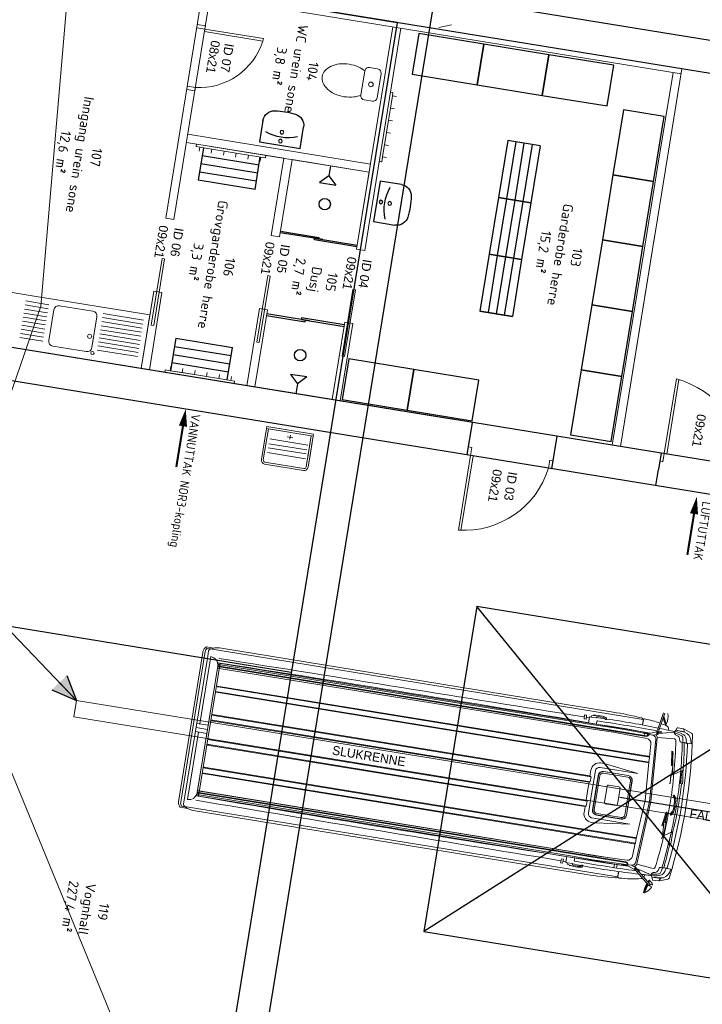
# Model space of a CAD drawing. Header units: metres. Extents: x 0 to 385757, y 0 to 6885278.
# Tile 67 of 108: x 308682 to 308690, y 6884459 to 6884471. Entities that reach past the tile are written whole.
import ezdxf

# ---------------------------------------------------------------- set-up
doc = ezdxf.new("R2010")
doc.units = ezdxf.units.M
doc.linetypes.add('DASHED', pattern=[19.05, 12.7, -6.35])
doc.linetypes.add('STVEGKANT', pattern=[2.5, 1.5, -1])
for name, color, linetype in [('01-Raude Kors', 21, 'Continuous'), ('1', 1, 'Continuous'), ('A315S', 150, 'Continuous'), ('Innredning', 174, 'Continuous'), ('Luftuttak arbeidsluft', 106, 'Continuous'), ('Port', 7, 'DASHED'), ('RP_SYMBOLER', 7, 'Continuous'), ('Tekst', 250, 'Continuous')]:
    doc.layers.add(name, color=color, linetype=linetype)
for name, color, linetype, lineweight in [('315-Utstyr for sanitærinstallasjoner', 150, 'Continuous', 9), ('Brannbil', 9, 'Continuous', 9), ('Doors', 5, 'Continuous', 20), ('HREINL', 8, 'Continuous', 15), ('inside wall', 1, 'Continuous', 20), ('K--DI---07007--AnnetVegarealAvgrensning-STVEGKANT', 252, 'STVEGKANT', 20), ('K--DI---Høydekurve-KURVE', 8, 'Continuous', 9), ('TREVERK', 2, 'Continuous', 20)]:
    doc.layers.add(name, color=color, linetype=linetype, lineweight=lineweight)
doc.styles.get("Standard").update_dxf_attribs({"font": 'isocpeur.ttf'})

# ---------------------------------------------------------------- blocks, each defined once
blk = doc.blocks.new('332')
for p, q in [((-150, 0), (150, 0)), ((-200, -150), (-200, -50)), ((200, -50), (200, -150)), ((150, -200), (-150, -200))]:
    blk.add_line(p, q)
blk.add_lwpolyline([(-149, -200, 0.068223), (-184, -281, 0.067459), (-200, -400, 0.067459), (-184, -519, 0.079812), (-141, -612, 0.107118), (-72, -679, 0.139889), (0, -700, 0.139889), (72, -679, 0.107118), (141, -612, 0.079812), (184, -519, 0.067459), (200, -400, 0.067459), (184, -281, 0.068223), (149, -200, 0.107118)], format="xyb")
blk.add_circle((0, -100), 28.8)
for centre, start, end in [((-150, -50), 90, 180), ((150, -50), 0, 90), ((-150, -150), 180, 270), ((150, -150), 270, 0)]:
    blk.add_arc(centre, 50, start, end)
blk = doc.blocks.new('servm')
at = {"layer": 'A315S', "ltscale": 2}
for p, q in [((-250, -263), (-250, 0)), ((-250, 0), (250, 0)), ((250, 0), (250, -263))]:
    blk.add_line(p, q, dxfattribs=at)
at = {"layer": 'A315S'}
for centre in [(0, -50), (0, -158)]:
    blk.add_circle(centre, 22.5, dxfattribs=at)
blk.add_arc((1, -657), 560, 69.542, 110.458, dxfattribs=at)
at = {"layer": 'A315S', "ltscale": 2}
for centre, radius, start, end in [((-110, -263), 140, 180, 262.6195), ((110, -263), 140, 277.5528, 0), ((-1, 576), 986, 262.6195, 277.5528)]:
    blk.add_arc(centre, radius, start, end, dxfattribs=at)
blk = doc.blocks.new('innerdør 80')
at = {"layer": 'Doors', "color": 5}
for p, q in [((0, 800), (0, 760)), ((100, 800), (0, 800)), ((0, 760), (100, 760)), ((100, 760), (100, 800)), ((0, 40), (100, 40)), ((0, 0), (0, 40)), ((100, 0), (0, 0)), ((100, 70), (100, 40)), ((819, 70), (100, 70)), ((100, 40), (100, 0)), ((100, 40), (820, 40)), ((820, 40), (819, 70))]:
    blk.add_line(p, q, dxfattribs=at)
blk.add_arc((11, -53), 818, 8.638, 83.755, dxfattribs=at)
blk = doc.blocks.new('KIT-H04')
for p, q in [((-288, 0), (288, 0)), ((-288, -24), (-288, 0)), ((288, 0), (288, -24)), ((-288, -24), (-288, -408)), ((288, -24), (-288, -24)), ((-264, -24), (-264, -408)), ((48, -84), (-24, -84)), ((12, -60), (12, -108)), ((264, -408), (264, -24)), ((264, -24), (264, -312)), ((288, -24), (288, -312)), ((288, -408), (288, -24)), ((-228, -144), (240, -144)), ((240, -204), (-228, -204)), ((-228, -252), (240, -252)), ((240, -312), (-228, -312)), ((-240, -432), (240, -432)), ((-240, -456), (240, -456))]:
    blk.add_line(p, q)
for centre, radius, start, end in [((-240, -408), 48, 180, 270), ((-240, -408), 24, 180, 270), ((240, -408), 24, 270, 0), ((240, -408), 48, 270, 0)]:
    blk.add_arc(centre, radius, start, end)
blk = doc.blocks.new('1Etasje')
at = {"layer": 'RP_SYMBOLER'}
h = blk.add_hatch(color=256, dxfattribs=at)
h.paths.add_polyline_path([(63649.2, 492215.7), (63467.8, 491976.7), (63368.3, 492052.2)])
h.paths.add_polyline_path([(63467.8, 491976.7), (63649.2, 492215.7), (63567.4, 491901.1)])
for p, q in [((54489.2, 480138.4), (54489.2, 501736)), ((54889.2, 501336), (54889.2, 480538.4)), ((59539.2, 501336), (59539.2, 487298.1)), ((59939.2, 501336), (59939.2, 487298.1)), ((59539.2, 498745.6), (59739.2, 498745.6)), ((59939.2, 498745.6), (59739.2, 498745.6)), ((59939.2, 497465.6), (59539.2, 497465.6)), ((59939.2, 496425.6), (59539.2, 496425.6)), ((59539.2, 496195.6), (59539.2, 487098.1)), ((59539.2, 496195.6), (59539.2, 494033.7)), ((57639.2, 494170.6), (57639.2, 494695.6)), ((57659.2, 494695.6), (57659.2, 494170.6)), ((58619.1, 494695.6), (58619.1, 494170.6)), ((58639.1, 494170.6), (58639.1, 494695.6)), ((57639.2, 494270.6), (57639.2, 493745.6)), ((58639.1, 494270.6), (58639.1, 493745.6)), ((57619.2, 493745.6), (57619.2, 494220.6)), ((57619.2, 494220.6), (57639.2, 494220.6)), ((57659.2, 494170.6), (57639.2, 494170.6)), ((58619.1, 494170.6), (58639.1, 494170.6)), ((58659.1, 494220.6), (58639.1, 494220.6)), ((58659.1, 493745.6), (58659.1, 494220.6))]:
    blk.add_line(p, q)
at = {"color": 32}
for p, q in [((56089.2, 496695.6), (56089.2, 496295.6)), ((56089.2, 496695.6), (56789.2, 496695.6)), ((56789.2, 496295.6), (56789.2, 496695.6)), ((56789.2, 496695.6), (56789.2, 496295.6)), ((56789.2, 496695.6), (57489.2, 496695.6)), ((57489.2, 496295.6), (57489.2, 496695.6)), ((57489.2, 496695.6), (57489.2, 496295.6)), ((57489.2, 496695.6), (58189.2, 496695.6)), ((58189.2, 496295.6), (58189.2, 496695.6)), ((58189.2, 496695.6), (58189.2, 496295.6)), ((56089.2, 496595.6), (56789.2, 496595.6)), ((56789.2, 496595.6), (57489.2, 496595.6)), ((57489.2, 496595.6), (58189.2, 496595.6)), ((56089.2, 496495.6), (56789.2, 496495.6)), ((56789.2, 496495.6), (57489.2, 496495.6)), ((57489.2, 496495.6), (58189.2, 496495.6)), ((56089.2, 496395.6), (56789.2, 496395.6)), ((56089.2, 496295.6), (56789.2, 496295.6)), ((56789.2, 496395.6), (57489.2, 496395.6)), ((56789.2, 496295.6), (57489.2, 496295.6)), ((57489.2, 496395.6), (58189.2, 496395.6)), ((57489.2, 496295.6), (58189.2, 496295.6)), ((57169.2, 493360.4), (56769.2, 493360.4)), ((56869.2, 493360.4), (56869.2, 492660.4)), ((56969.2, 493360.4), (56969.2, 492660.4)), ((57069.2, 493360.4), (57069.2, 492660.4)), ((57169.2, 493360.4), (57169.2, 492660.4)), ((59509.2, 493399.3), (59109.2, 493399.3)), ((59109.2, 492699.3), (59109.2, 493399.3)), ((59209.2, 492699.3), (59209.2, 493399.3)), ((59309.2, 492699.3), (59309.2, 493399.3)), ((59409.2, 492699.3), (59409.2, 493399.3)), ((56769.2, 492660.4), (57169.2, 492660.4)), ((59109.2, 492699.3), (59509.2, 492699.3))]:
    blk.add_line(p, q, dxfattribs=at)
at = {"layer": '315-Utstyr for sanitærinstallasjoner'}
blk.add_lwpolyline([(60150.3, 492958.3, 100, 0, 0), (59939.2, 492958.3, 0, 0, 0)], format="xyseb", dxfattribs=at)
at = {"layer": '315-Utstyr for sanitærinstallasjoner', "const_width": 25}
blk.add_lwpolyline([(60654.2, 492958.3), (60150.3, 492958.3)], dxfattribs=at)
at = {"layer": 'A315S'}
for p, q in [((56859.9, 494220.6), (56959.9, 494320.6)), ((56859.9, 494220.6), (56959.9, 494320.6)), ((56959.9, 494120.6), (56959.9, 494320.6)), ((56959.9, 494120.6), (56959.9, 494320.6)), ((59413.7, 494247.6), (59313.7, 494347.6)), ((59313.7, 494147.6), (59313.7, 494347.6)), ((56739.2, 494220.6), (56859.9, 494220.6)), ((56859.9, 494220.6), (56959.9, 494120.6)), ((59418.4, 494252.3), (59318.4, 494152.3)), ((59539.2, 494252.3), (59418.4, 494252.3))]:
    blk.add_line(p, q, dxfattribs=at)
for centre in [(57209.2, 494225.6), (57209.2, 494225.6), (59069.2, 494225.6)]:
    blk.add_circle(centre, 68.9, dxfattribs=at)
at = {"layer": 'Brannbil'}
for p, q in [((62840.3, 499659.2), (62804.6, 499562.6)), ((62922.5, 499665), (62966.3, 499676)), ((62966.3, 499580.3), (62966.3, 499676)), ((63427.9, 499647), (63318.7, 499630.3)), ((63462.8, 499649.2), (63427.9, 499647)), ((63464, 499629.2), (63462.8, 499649.2)), ((64555.8, 499665), (64512, 499676)), ((64512, 499580.3), (64512, 499676)), ((64638, 499659.2), (64673.7, 499562.6)), ((62800.7, 499482.8), (62803.2, 499554.3)), ((62836.8, 499569.3), (62807.4, 499559.8)), ((62833, 499462.4), (62836.9, 499572.3)), ((62833.9, 499463.3), (62842.7, 499570.9)), ((62842.8, 499572.1), (62836.9, 499572.3)), ((62957, 499535.8), (62927.3, 499525.2)), ((62966.3, 499549), (62966.3, 499588.9)), ((62971.3, 499624.8), (62971.3, 499589.4)), ((63319.1, 499622.9), (63304.2, 499621.9)), ((63304.2, 499621.9), (63375.6, 499511.5)), ((63318.7, 499630.3), (63319.6, 499615.4)), ((63319.6, 499615.4), (63429.4, 499622.1)), ((63429.1, 499627.1), (63464, 499629.2)), ((63429.4, 499622.1), (63429.1, 499627.1)), ((63433.9, 499620.6), (63459.9, 499621.8)), ((63433.9, 499620.6), (63434.2, 499614)), ((63439.6, 499627.7), (63439.9, 499620.8)), ((63453.5, 499628.6), (63453.8, 499621.5)), ((63459.9, 499621.8), (63460.2, 499614.8)), ((63616.7, 499571.3), (63624.7, 499561.3)), ((63624.7, 499561.3), (63658.7, 499577.3)), ((63632.5, 499575.1), (63624.7, 499561.3)), ((63626.2, 499582.9), (63632.5, 499575.1)), ((63658.7, 499577.3), (63658.7, 499580.6)), ((63819.6, 499577.3), (63819.6, 499580.6)), ((63853.6, 499561.3), (63819.6, 499577.3)), ((63852.1, 499582.9), (63845.8, 499575.1)), ((63845.8, 499575.1), (63853.6, 499561.3)), ((63861.6, 499571.3), (63853.6, 499561.3)), ((63854.6, 499518.1), (63855, 499525.1)), ((63855, 499525.1), (63964.8, 499518.6)), ((64119.6, 499528.4), (64041.3, 499525.1)), ((64075.2, 499617), (64060.2, 499617.9)), ((64060.2, 499617.9), (64119.6, 499528.4)), ((64075.7, 499624.5), (64074.8, 499609.5)), ((64074.8, 499609.5), (64184.6, 499603)), ((64186, 499628), (64075.7, 499624.5)), ((64184.6, 499603), (64184.9, 499608)), ((64184.9, 499608), (64219.8, 499605.9)), ((64221, 499625.9), (64186, 499628)), ((64188.8, 499601), (64188.3, 499594.4)), ((64188.8, 499601), (64214.8, 499599)), ((64195.3, 499607.4), (64194.8, 499600.5)), ((64209.3, 499606.6), (64208.8, 499599.5)), ((64214.8, 499599), (64214.3, 499592.1)), ((64219.8, 499605.9), (64221, 499625.9)), ((64507, 499624.8), (64507, 499589.4)), ((64512, 499549), (64512, 499580.3)), ((64521.3, 499535.8), (64551, 499525.2)), ((64635.5, 499572.1), (64641.4, 499572.3)), ((64644.4, 499463.3), (64635.6, 499570.9)), ((64645.3, 499462.4), (64641.4, 499572.3)), ((64641.5, 499569.3), (64670.9, 499559.8)), ((64677.6, 499482.8), (64675.1, 499554.3)), ((62833.1, 499465.4), (62804.5, 499477)), ((62835.9, 499462.3), (62833, 499462.4)), ((62851.3, 499455), (62833.9, 499463.3)), ((62861, 499455), (62851.3, 499455)), ((62858.9, 499451.4), (62862.5, 499451.4)), ((62861.8, 499455.1), (62861.8, 499451.4)), ((62862.5, 499451.4), (62909.4, 499261.5)), ((62881.8, 499453.1), (62868.5, 499458.4)), ((62886.8, 499469.1), (62881.8, 499453.1)), ((62890.8, 499469.1), (62886.8, 499469.1)), ((62898.1, 499494.1), (62890.8, 499469.1)), ((62941, 499463.5), (62959.2, 499256.7)), ((63263.9, 499493.3), (63094.7, 499468.3)), ((63094.7, 499468.3), (63095.5, 499456.3)), ((63095.5, 499456.3), (63264.7, 499481.3)), ((63113.3, 499476.5), (63223.1, 499483.2)), ((63113.7, 499469.5), (63113.3, 499476.5)), ((63223.1, 499483.2), (63223.5, 499476.2)), ((63264.7, 499481.3), (63263.9, 499493.3)), ((63375.6, 499511.5), (63298.2, 499498.8)), ((63484.5, 499499.1), (63374.8, 499492.4)), ((63374.8, 499492.4), (63375.2, 499485.4)), ((63835.6, 499519.2), (63834.9, 499507.3)), ((63834.9, 499507.3), (64004.2, 499483)), ((64004.9, 499495), (63835.6, 499519.2)), ((63964.8, 499518.6), (63964.4, 499511.6)), ((63985.9, 499496.1), (63986.3, 499503.1)), ((63986.3, 499503.1), (64116.5, 499509.6)), ((64004.2, 499483), (64004.9, 499495)), ((64116.5, 499509.6), (64116.1, 499502.6)), ((64537.3, 499463.5), (64519.1, 499256.7)), ((64615.8, 499451.4), (64568.9, 499261.5)), ((64580.2, 499494.1), (64587.5, 499469.1)), ((64587.5, 499469.1), (64591.5, 499469.1)), ((64591.5, 499469.1), (64596.5, 499453.1)), ((64596.5, 499453.1), (64609.8, 499458.4)), ((64597.6, 499291), (64732.6, 499451.9)), ((64611.4, 499279.5), (64746.4, 499440.3)), ((64619.4, 499451.4), (64615.8, 499451.4)), ((64616.5, 499455.1), (64616.5, 499451.4)), ((64617.3, 499455), (64627, 499455)), ((64627, 499455), (64644.4, 499463.3)), ((64642.4, 499462.3), (64645.3, 499462.4)), ((64645.2, 499465.4), (64673.8, 499477)), ((64685.4, 499443.2), (64687.9, 499446.7)), ((64685.6, 499436.2), (64685.4, 499443.2)), ((64718, 499434.5), (64685.4, 499443.2)), ((64685.6, 499436.2), (64713.2, 499428.8)), ((64720.8, 499437.8), (64687.9, 499446.7)), ((64695.2, 499450.7), (64693.7, 499445.1)), ((64735.6, 499480), (64728.3, 499448.7)), ((64732.4, 499423.7), (64845.9, 499393.2)), ((64849.6, 499399.2), (64737.1, 499429.3)), ((64849.2, 499403.5), (64740, 499432.7)), ((64761, 499477.4), (64750.5, 499442.8)), ((62858.3, 499264.5), (62651.5, 499301)), ((62782.7, 499338.6), (62688, 499294.5)), ((62786.1, 499334.7), (62696.6, 499293)), ((62786.9, 499329.6), (62705.2, 499291.5)), ((62777.2, 499336.1), (62777.2, 499336.3)), ((62786.1, 499334.7), (62782.7, 499338.6)), ((62786.9, 499329.6), (62786.1, 499334.7)), ((62839.6, 499374.1), (62849.5, 499374.1)), ((62890.5, 499294.2), (62898.5, 499260)), ((63739.2, 499303), (62962.5, 499257)), ((63739.2, 499303), (64515.8, 499257)), ((64597.6, 499291), (64576.8, 499269.3)), ((64587.8, 499294.2), (64583.6, 499276.5)), ((64611.4, 499279.5), (64597.6, 499291)), ((64638.7, 499374.1), (64628.8, 499374.1)), ((62855.1, 499246.8), (62648.4, 499283.2)), ((62858.3, 499264.5), (62855.1, 499246.8)), ((62855.1, 499246.8), (62884.3, 499239.6)), ((62858.3, 499264.5), (62888.2, 499261.3)), ((62888.2, 499261.3), (62884.3, 499239.6)), ((62893.2, 499238), (62884.3, 499239.6)), ((62897.8, 499259.5), (62888.2, 499261.3)), ((62924, 499152.7), (62891.8, 499241.9)), ((62939.4, 499198.4), (62920.1, 499252)), ((63208.3, 499199.2), (63047.3, 499191.9)), ((63201.2, 499184.3), (63201.2, 493876.2)), ((63208.7, 499199.8), (63202.2, 499188.2)), ((63209.2, 499200.4), (63209.2, 493892.2)), ((63267.2, 499201.9), (63211.2, 499201.9)), ((63739.2, 499234), (63269.2, 499201.9)), ((63269.2, 499201.9), (63269.2, 493892.2)), ((63269.8, 499199.8), (63276.2, 499188.2)), ((63277.2, 499184.3), (63277.2, 493876.2)), ((63739.2, 499234), (64209.1, 499201.9)), ((64201.1, 499184.3), (64201.1, 493876.2)), ((64209.1, 499201.9), (64209.1, 493892.2)), ((64269.1, 499200.4), (64269.1, 493892.2)), ((64270, 499199.2), (64431, 499191.9)), ((64277.1, 499184.3), (64277.1, 493876.2)), ((64538.9, 499198.4), (64558.2, 499252)), ((64554.3, 499152.7), (64586.5, 499241.9)), ((64570.5, 499261.8), (64576.8, 499269.3)), ((64593.6, 499255.2), (64576.8, 499269.3)), ((64587.3, 499247.7), (64593.6, 499255.2)), ((64611.4, 499279.5), (64593.6, 499255.2)), ((62769.3, 499051.5), (62769.3, 493721.8)), ((62774.8, 499056.2), (62836.3, 499056.2)), ((62780.9, 499054.2), (62836.3, 499054.2)), ((62917.9, 499069.5), (62913.4, 498869.3)), ((62921.3, 499160), (62917.9, 499069.6)), ((62921.6, 499135), (62957.2, 499135)), ((62921.6, 499095), (62957.2, 499095)), ((62928.8, 499082.8), (62925.1, 499147.1)), ((62931.8, 499080), (62934.3, 499080)), ((62958.5, 499124.7), (62958.5, 493866.1)), ((62966.1, 499120.5), (62966.1, 493866.1)), ((62986.7, 499067.5), (62982.2, 498868.3)), ((62989.2, 499133.4), (62986.7, 499067.5)), ((63428.2, 499094.1), (63373.4, 498669)), ((63428.2, 499094.1), (63428.2, 498629.1)), ((64050.1, 499094.1), (64050.1, 498629.1)), ((64050.1, 499094.1), (64104.9, 498669)), ((64489.1, 499133.4), (64491.6, 499067.5)), ((64491.6, 499067.5), (64496.1, 498868.3)), ((64512.2, 499120.5), (64512.2, 493866.1)), ((64519.8, 499124.7), (64519.8, 493866.1)), ((64546.5, 499080), (64544, 499080)), ((64549.5, 499082.8), (64553.2, 499147.1)), ((64557, 499160), (64560.4, 499069.6)), ((64560.4, 499069.5), (64564.9, 498869.3)), ((64703.5, 499056.2), (64642, 499056.2)), ((64697.4, 499054.2), (64642, 499054.2)), ((64709, 499051.5), (64709, 493721.8)), ((63469.3, 498679.5), (63469.3, 498980.7)), ((63472.5, 498679.5), (63472.5, 498980.7)), ((63490.6, 498678.9), (63490.6, 498981.3)), ((63528.5, 499040), (63949.8, 499040)), ((63528.5, 499036.7), (63949.8, 499036.7)), ((63528.5, 499018.6), (63949.8, 499018.6)), ((63987.7, 498678.9), (63987.7, 498981.3)), ((64005.8, 498679.5), (64005.8, 498980.7)), ((64009, 498679.5), (64009, 498980.7)), ((64603, 499023.2), (64563.9, 499023.2)), ((64603.4, 498991.2), (64565.1, 498991.2)), ((62913.4, 498869.3), (62912.4, 498719.1)), ((62982.2, 498868.3), (62981.2, 498719.3)), ((63624.1, 498765.1), (63624.1, 498895.1)), ((63639.1, 498910.1), (63839.2, 498910.1)), ((63854.2, 498765.1), (63854.2, 498895.1)), ((64495, 498895.6), (64495, 493843.8)), ((64496.1, 498868.3), (64497.1, 498719.3)), ((64564.9, 498869.3), (64565.9, 498719.1)), ((62912.4, 498719), (62915.9, 498468.9)), ((62981.2, 498719.3), (62984.7, 498469.8)), ((63639.1, 498750.1), (63839.2, 498750.1)), ((64497.1, 498719.3), (64493.6, 498469.8)), ((64565.9, 498719), (64562.4, 498468.9)), ((62739.4, 498676.2), (62739.4, 493829.4)), ((62819.6, 498607.2), (62841.6, 498611.2)), ((62841.6, 498597.2), (62828.7, 498595.3)), ((62841.6, 498597.2), (62841.6, 498611.2)), ((63373.4, 498669.1), (63373.4, 498629.1)), ((63478.2, 498579.1), (63739.2, 498579.1)), ((63528.5, 498641.6), (63949.8, 498641.6)), ((63528.5, 498623.5), (63949.8, 498623.5)), ((63528.5, 498620.2), (63949.8, 498620.2)), ((64000.1, 498579.1), (63739.2, 498579.1)), ((64104.9, 498669.1), (64104.9, 498629.1)), ((64658.7, 498607.2), (64636.7, 498611.2)), ((64636.7, 498597.2), (64636.7, 498611.2)), ((64636.7, 498597.2), (64649.6, 498595.3)), ((64738.9, 498676.2), (64738.9, 493829.4)), ((62826.6, 498424.2), (62809.6, 498504.2)), ((62811.6, 498472.2), (62816.4, 498472.2)), ((62811.6, 498472.2), (62811.6, 498452.2)), ((62811.6, 498452.2), (62820.6, 498452.2)), ((62841.6, 498422.2), (62841.6, 498484.2)), ((62881.2, 498501.2), (62911.3, 498501.2)), ((62915.9, 498469.1), (62921.4, 493876.2)), ((62930.9, 498469.1), (62939.4, 493876.2)), ((62984.7, 498469.8), (62986.8, 493866.1)), ((63478.2, 498524.4), (63551.4, 498524.4)), ((63478.2, 498524.4), (63551.4, 498524.4)), ((63551.2, 498522.3), (63551.2, 493876.2)), ((63558.6, 498537.8), (63552.2, 498526.2)), ((63559.2, 498538.4), (63559.2, 493892.2)), ((63618, 498538.8), (63560.4, 498538.8)), ((63619.2, 498538.4), (63619.2, 493892.2)), ((63619.7, 498537.8), (63626.2, 498526.2)), ((63626.9, 498524.4), (63739.2, 498524.4)), ((63627.2, 498522.3), (63627.2, 493876.2)), ((63851.4, 498524.4), (63739.2, 498524.4)), ((63851.1, 498522.3), (63851.1, 493876.2)), ((63858.6, 498537.8), (63852.1, 498526.2)), ((63859.1, 498538.4), (63859.1, 493892.2)), ((63860.3, 498538.8), (63918, 498538.8)), ((63919.1, 498538.4), (63919.1, 493892.2)), ((63919.7, 498537.8), (63926.1, 498526.2)), ((64000.1, 498524.4), (63926.9, 498524.4)), ((64000.1, 498524.4), (63926.9, 498524.4)), ((63927.1, 498522.3), (63927.1, 493876.2)), ((64493.6, 498469.8), (64491.5, 493866.1)), ((64547.4, 498469.1), (64538.9, 493876.2)), ((64562.4, 498469.1), (64556.9, 493876.2)), ((64597.1, 498501.2), (64567, 498501.2)), ((64636.7, 498422.2), (64636.7, 498484.2)), ((64651.7, 498424.2), (64668.7, 498504.2)), ((64666.7, 498452.2), (64657.7, 498452.2)), ((64666.7, 498472.2), (64661.9, 498472.2)), ((64666.7, 498472.2), (64666.7, 498452.2)), ((62841.6, 498422.2), (62826.6, 498424.2)), ((62877.3, 498367.2), (62827.4, 498364.1)), ((62827.4, 498364.1), (62828.9, 498339.2)), ((62828.9, 498339.2), (62878.8, 498342.3)), ((62846.9, 498404.2), (62914.6, 498404.2)), ((62850.2, 498404.2), (62852.3, 498369.2)), ((62878.8, 498342.3), (62877.3, 498367.2)), ((64631.4, 498404.2), (64563.7, 498404.2)), ((64599.5, 498342.3), (64601, 498367.2)), ((64649.4, 498339.2), (64599.5, 498342.3)), ((64601, 498367.2), (64650.9, 498364.1)), ((64628.1, 498404.2), (64626, 498369.2)), ((64636.7, 498422.2), (64651.7, 498424.2)), ((64650.9, 498364.1), (64649.4, 498339.2)), ((62920.3, 493891.4), (62921.2, 493883)), ((62920.9, 493865.2), (62921.7, 493843.8)), ((62921.4, 493876.2), (62921.7, 493866.1)), ((62921.7, 493866.1), (64556.6, 493866.1)), ((62934.2, 493863.2), (62934.2, 493847.2)), ((62937.1, 493844.3), (64541.2, 493844.3)), ((62939.4, 493876.2), (62940.1, 493866.1)), ((62955.6, 493863.2), (62955.6, 493847.2)), ((62959.3, 493843.8), (64519, 493843.8)), ((62963.2, 493863.2), (62963.2, 493847.2)), ((62983.9, 493863.2), (62983.9, 493847.2)), ((63689.2, 493843.8), (63689.2, 493705.3)), ((63739.2, 493843.8), (63739.2, 493705.3)), ((63789.2, 493843.8), (63789.2, 493705.3)), ((64494.4, 493863.2), (64494.4, 493847.2)), ((64515.1, 493863.2), (64515.1, 493847.2)), ((64522.7, 493863.2), (64522.7, 493847.2)), ((64538.9, 493876.2), (64538.2, 493866.1)), ((64544.1, 493863.2), (64544.1, 493847.2)), ((64556.9, 493876.2), (64556.6, 493866.1)), ((64557.4, 493865.2), (64556.6, 493843.8)), ((64558, 493891.4), (64557.1, 493883)), ((62751.8, 493671.1), (62751.8, 493761.4)), ((62766.8, 493683.2), (62766.8, 493726.4)), ((62794.3, 493705.3), (62859.3, 493705.3)), ((62814.8, 493665.8), (62859.3, 493665.8)), ((62859.3, 493743.8), (63689.2, 493743.8)), ((64684, 493705.3), (62859.3, 493705.3)), ((64663.5, 493665.8), (62859.3, 493665.8)), ((64619, 493743.8), (63789.2, 493743.8)), ((64711.5, 493683.2), (64711.5, 493726.4)), ((64726.5, 493671.1), (64726.5, 493761.4)), ((62814.8, 493638.3), (62828, 493638.3)), ((64663.5, 493638.3), (62828, 493638.3))]:
    blk.add_line(p, q, dxfattribs=at)
at = {"layer": 'Brannbil', "color": 0}
for p, q in [((63485, 499492.1), (63484.5, 499499.1)), ((64208.5, 499199.8), (64202.1, 499188.2)), ((64211.1, 499201.9), (64267.1, 499201.9)), ((64269.6, 499199.8), (64276.1, 499188.2))]:
    blk.add_line(p, q, dxfattribs=at)
at = {"layer": 'Brannbil'}
for points in [[(62851.3, 499455, -0.0496019), (62867.7, 499552.1)], [(62871, 499464.1, -0.0515623), (62885.5, 499538.9)], [(64607.3, 499464.1, 0.0515623), (64592.8, 499538.9)], [(64627, 499455, 0.0496019), (64610.6, 499552.1)], [(63739.2, 499288), (62986.2, 499243, 0.39005), (62937.6, 499194.1), (62932.9, 499069.1), (62928.4, 498869.1), (62927.4, 498719.1), (62930.9, 498469.1)], [(63739.2, 499288), (64492.1, 499243, -0.39005), (64540.7, 499194.1), (64545.4, 499069.1), (64549.9, 498869.1), (64550.9, 498719.1), (64547.4, 498469.1)]]:
    blk.add_lwpolyline(points, format="xyb", dxfattribs=at)
for points in [[(62912.1, 499563), (62929.3, 499566.5), (62957.6, 499570.4)], [(62916.1, 499604.3), (62929.3, 499609), (62966.3, 499618.8)], [(64562.2, 499604.3), (64549, 499609), (64512, 499618.8)], [(64566.3, 499563), (64549, 499566.5), (64520.7, 499570.4)]]:
    blk.add_lwpolyline(points, dxfattribs=at)
for points in [[(62914.4, 499251.9), (62905.9, 499256.8), (62897.4, 499251.9), (62897.4, 499242), (62905.9, 499237.1), (62914.4, 499242)], [(64563.9, 499251.9), (64572.4, 499256.8), (64580.9, 499251.9), (64580.9, 499242), (64572.4, 499237.1), (64563.9, 499242)]]:
    blk.add_lwpolyline(points, close=True, dxfattribs=at)
for centre in [(62905.9, 499246.9), (64572.4, 499246.9)]:
    blk.add_circle(centre, 6, dxfattribs=at)
for centre, radius, start, end in [((62859.1, 499652.3), 20, 96.51546, 159.69553), ((62948.4, 499562.2), 106, 104.11433, 175.29897), ((63739.2, 493610.6), 6125.4, 81.71784, 98.28216), ((63739.2, 493844), 5835.9, 82.48362, 97.51638), ((64529.9, 499562.2), 106, 4.70103, 75.88567), ((64619.2, 499652.3), 20, 20.30447, 83.48454), ((62809.2, 499554.1), 6, 107.98311, 178), ((62809.2, 499560.9), 4.9, 159.69553, 211.61749), ((62942, 499531.8), 77, 109.65382, 164.70913), ((62919, 499528.7), 35, 101.45875, 163.08675), ((62943.2, 499480.9), 47, 109.68333, 163.7398), ((62952.3, 499549), 14, 289.68333, 0), ((62956.3, 499580.3), 10, 277.69605, 0), ((63750.9, 493705.1), 5834, 90.11515, 97.80281), ((63593.4, 495925.4), 3716.8, 93.92395, 99.71381), ((63750.8, 493811.5), 5807.6, 90.11539, 97.76413), ((62976.3, 499624.8), 5, 95.722, 180), ((63754.2, 489691.9), 9950.2, 90.08669, 91.67431), ((63694.6, 499517), 95, 135.96814, 145.13944), ((63662.3, 499548.2), 50, 95.98866, 135.96814), ((63660.8, 499540.1), 45, 96.05862, 128.97986), ((63739.2, 498802.3), 787, 90, 96.05862), ((63739.2, 498815.3), 787, 90, 95.98866), ((63663.7, 499580.6), 5, 95.53979, 180), ((63730.3, 496242.4), 3399.7, 84.16477, 89.85037), ((63727.5, 493811.5), 5807.6, 82.23587, 89.88461), ((63739.2, 498815.3), 787, 84.01134, 90), ((63739.2, 498802.3), 787, 83.94138, 90), ((63727.4, 493705.1), 5834, 82.19719, 89.88485), ((63814.6, 499580.6), 5, 0, 84.46021), ((63816, 499548.2), 50, 44.03186, 84.01134), ((63817.5, 499540.1), 45, 51.02014, 83.94138), ((63783.7, 499517), 95, 34.86056, 44.03186), ((63998.9, 498809.5), 716.9, 76.55627, 96.65559), ((63484.1, 489691.9), 9950.2, 84.07023, 85.75674), ((64502, 499624.8), 5, 0, 84.278), ((64522, 499580.3), 10, 180, 262.30395), ((64526, 499549), 14, 180, 250.31667), ((64535.1, 499480.9), 47, 16.2602, 70.31667), ((64536.3, 499531.8), 77, 15.29087, 70.34618), ((64559.3, 499528.7), 35, 16.91325, 78.54125), ((64669.1, 499554.1), 6, 2, 72.01689), ((64669.1, 499560.9), 4.9, 328.38251, 20.30447), ((62806.7, 499482.5), 6, 178, 248.01689), ((72525.3, 498815.5), 9691.9, 176.26533, 176.69543), ((62858.9, 499446.4), 5, 90, 175.71388), ((62861, 499465), 10, 270, 354.89349), ((62960.9, 499465.2), 20, 95.97281, 185.02907), ((63341.9, 498783.2), 716.9, 83.4398, 103.53912), ((64517.4, 499465.2), 20, 354.97093, 84.02719), ((64617.3, 499465), 10, 185.10651, 270), ((64619.4, 499446.4), 5, 4.28612, 90), ((54953, 498815.5), 9691.9, 3.30457, 3.73467), ((64671.6, 499482.5), 6, 291.98311, 2), ((64875.9, 499825.7), 433.2, 244.15818, 247.53615), ((64751.6, 499430.3), 60, 112.30894, 160.09226), ((64739.5, 499446.1), 11.5, 166.89712, 178.49995), ((64875.9, 499825.7), 433.2, 250.05065, 265.84182), ((64739.5, 499446.1), 11.5, 343.10288, 166.89712), ((64730.7, 499481.2), 5, 346.89712, 112.30894), ((64739.5, 499446.1), 9, 320, 140), ((64739.5, 499446.1), 11.5, 281.50005, 343.10288), ((64765.8, 499476), 5, 57.59614, 163.10288), ((64607.7, 499226.9), 300, 38.24032, 57.59614), ((62716.1, 499147.5), 200, 73.15195, 109.30469), ((62362.9, 499986.8), 781.9, 296.89465, 302.71685), ((62772.6, 499334.2), 5, 25, 73.15195), ((64162.4, 499015.5), 1403.7, 166.62091, 169.23528), ((62839.6, 499330.1), 44, 90, 166.62091), ((72525.3, 498815.5), 9691.9, 176.69543, 177.32948), ((81135.2, 498795.7), 18261.3, 178.43872, 178.53632), ((62885.7, 499293.1), 5, 13.11644, 178.43872), ((64592.6, 499293.1), 5, 1.56128, 166.88356), ((46343.1, 498795.7), 18261.3, 1.55464, 1.56128), ((54953, 498815.5), 9691.9, 3.04982, 3.30457), ((54953, 498815.5), 9691.9, 358.78582, 2.89373), ((64638.7, 499330.1), 44, 58.30164, 90), ((64638.7, 499330.1), 44, 13.37909, 34.65049), ((63315.9, 499015.5), 1403.7, 2.29688, 13.37909), ((64162.4, 499015.5), 1403.7, 169.96994, 177.70312), ((72525.3, 498815.5), 9691.9, 177.43677, 181.21418), ((81135.2, 498795.7), 18261.3, 178.60326, 180.90849), ((62905.9, 499246.9), 15, 19.81123, 199.81123), ((62964.4, 499216.1), 40.9, 92.59005, 156.02046), ((63050.1, 499131), 60.9, 92.59005, 177.82314), ((63209.2, 499184.3), 8, 151.03107, 180), ((63210.4, 499198.8), 2, 126.11518, 151.03107), ((63268.1, 499198.8), 2, 28.96893, 53.88482), ((63269.2, 499184.3), 8, 0, 28.96893), ((64428.2, 499131), 60.9, 2.17686, 87.40995), ((64513.9, 499216.1), 40.9, 23.97954, 87.40995), ((64572.4, 499246.9), 15, 340.18877, 160.18877), ((46343.1, 498795.7), 18261.3, 359.09151, 1.46253), ((62780.9, 499027.2), 27, 90, 174.93811), ((62774.8, 499071.2), 15, 177.70312, 270), ((345659.9, 496489.6), 282751.5, 179.458675, 180.526496), ((62905.1, 499145.9), 20, 3.27049, 19.81123), ((62931.8, 499083), 3, 183.27049, 270), ((62792.6, 498947.9), 252.9, 52.45829, 55.17838), ((62811.6, 498943.4), 246.4, 54.90133, 59.40239), ((62928.5, 499124.7), 30, 0, 52.45829), ((62936.1, 499120.5), 30, 0, 54.90133), ((64542.2, 499120.5), 30, 125.09867, 180), ((64549.8, 499124.7), 30, 127.54171, 180), ((64666.7, 498943.4), 246.4, 120.59761, 125.09867), ((64685.7, 498947.9), 252.9, 124.82162, 127.54171), ((64546.5, 499083), 3, 270, 356.72951), ((64573.2, 499145.9), 20, 160.18877, 176.72951), ((-218181.6, 496489.6), 282751.5, 359.473504, 0.541325), ((64697.4, 499027.2), 27, 5.06189, 90), ((64703.5, 499071.2), 15, 270, 2.29688), ((66506, 498697.2), 3766.6, 174.93811, 180.31956), ((63528.5, 498980.7), 59.2, 90, 180), ((63528.5, 498980.7), 56, 90, 180), ((63528.5, 498980.7), 37.9, 90, 180), ((63949.8, 498980.7), 59.2, 0, 90), ((63949.8, 498980.7), 56, 0, 90), ((63949.8, 498980.7), 37.9, 0, 90), ((60972.3, 498697.2), 3766.6, 359.68044, 5.06189), ((63639.1, 498895.1), 15, 90, 180), ((63839.2, 498895.1), 15, 0, 90), ((63639.1, 498765.1), 15, 180, 270), ((63839.2, 498765.1), 15, 270, 0), ((63120.3, 498526), 311.4, 164.89242, 184.01695), ((63133, 498525.7), 312.1, 167.11529, 183.97225), ((72525.3, 498815.5), 9691.9, 181.29538, 181.95769), ((63478.2, 498629.1), 104.8, 180, 270), ((63478.2, 498629.1), 50, 180, 270), ((63528.5, 498679.5), 59.2, 180, 270), ((63528.5, 498679.5), 56, 180, 270), ((63528.5, 498679.5), 37.9, 180, 270), ((63949.8, 498679.5), 37.9, 270, 0), ((63949.8, 498679.5), 56, 270, 0), ((63949.8, 498679.5), 59.2, 270, 0), ((64000.1, 498629.1), 104.8, 270, 0), ((64000.1, 498629.1), 50, 270, 0), ((54953, 498815.5), 9691.9, 358.04231, 358.70462), ((64345.3, 498525.7), 312.1, 356.02775, 12.88471), ((64358.1, 498526), 311.4, 355.98305, 15.10758), ((62841.6, 498504.2), 20, 180.3203, 270), ((62881.2, 498506.2), 5, 180.90849, 270), ((63559.2, 498522.3), 8, 151.03107, 180), ((63560.4, 498536.8), 2, 90, 151.03107), ((63618, 498536.8), 2, 28.96893, 90), ((63619.2, 498522.3), 8, 0, 28.96893), ((63859.1, 498522.3), 8, 151.03107, 180), ((63860.3, 498536.8), 2, 90, 151.03107), ((63918, 498536.8), 2, 28.96893, 90), ((63919.1, 498522.3), 8, 0, 28.96893), ((64597.1, 498506.2), 5, 270, 359.09151), ((64636.7, 498504.2), 20, 270, 359.6797), ((72525.3, 498815.5), 9691.9, 182.32522, 182.4031), ((62846.9, 498409.2), 5, 181.85067, 270), ((63508.5, 498396.8), 656.8, 182.40206, 182.71223), ((1274006.5, 499259.1), 1211152.8, 180.043442, 180.2561773), ((-1146528.2, 499259.1), 1211152.8, 359.7438227, 359.956558), ((63969.8, 498396.8), 656.8, 357.28777, 357.59794), ((63969.8, 498396.8), 656.8, 357.28777, 357.59794), ((64631.4, 498409.2), 5, 270, 358.14933), ((54953, 498815.5), 9691.9, 357.5969, 357.67478), ((62978.5, 493837.8), 239.3, 182.01281, 209.803), ((62959.3, 493743.8), 100, 90, 180), ((62922.5, 493864.5), 1.8, 115.73202, 156.36964), ((62937.1, 493863.2), 2.9, 90, 180), ((62937.1, 493847.2), 2.9, 180, 270), ((62958.5, 493863.2), 2.9, 90, 180), ((62958.5, 493847.2), 2.9, 180, 270), ((63020.5, 493855.4), 60, 190.60497, 191.08187), ((62966.1, 493863.2), 2.9, 90, 180), ((62966.1, 493847.2), 2.9, 180, 270), ((63018.8, 493844), 50, 179.63162, 180.19369), ((62986.8, 493863.2), 2.9, 90, 180), ((62986.8, 493847.2), 2.9, 180, 270), ((63189.2, 493892.2), 20, 306.8699, 0), ((63289.2, 493892.2), 20, 180, 233.1301), ((63539.2, 493892.2), 20, 306.8699, 0), ((63639.2, 493892.2), 20, 180, 233.1301), ((63839.1, 493892.2), 20, 306.8699, 0), ((63939.1, 493892.2), 20, 180, 233.1301), ((64189.1, 493892.2), 20, 306.8699, 0), ((64289.1, 493892.2), 20, 180, 233.1301), ((64491.5, 493863.2), 2.9, 0, 90), ((64491.5, 493847.2), 2.9, 270, 0), ((64512.2, 493863.2), 2.9, 0, 90), ((64512.2, 493847.2), 2.9, 270, 0), ((64519, 493743.8), 100, 0, 90), ((64519.8, 493863.2), 2.9, 0, 90), ((64519.8, 493847.2), 2.9, 270, 0), ((64541.2, 493863.2), 2.9, 0, 90), ((64541.2, 493847.2), 2.9, 270, 0), ((64555.8, 493864.5), 1.8, 23.63036, 64.26798), ((64499.8, 493837.8), 239.3, 330.197, 357.98719), ((62814.5, 493714.7), 76.3, 214.82599, 270.24698), ((62814.5, 493739.6), 73.8, 229.79284, 270.24698), ((62794.3, 493732.3), 27, 209.803, 270), ((64663.9, 493739.6), 73.8, 269.75302, 310.20716), ((64663.9, 493714.7), 76.3, 269.75302, 325.17401), ((64684, 493732.3), 27, 270, 330.197)]:
    blk.add_arc(centre, radius, start, end, dxfattribs=at)
at = {"layer": 'Brannbil', "color": 0}
for centre, radius, start, end in [((64209.1, 499184.3), 8, 151.03107, 180), ((64210.3, 499198.8), 2, 126.11518, 151.03107), ((64267.9, 499198.8), 2, 28.96893, 53.88482), ((64269.1, 499184.3), 8, 0, 28.96893)]:
    blk.add_arc(centre, radius, start, end, dxfattribs=at)
at = {"layer": 'Doors', "color": 5}
for p, q in [((58619.7, 498815.6), (59539.2, 498815.6)), ((59539.2, 498815.6), (59539.2, 498785.6)), ((59539.2, 498815.6), (59539.2, 498785.6)), ((59539.2, 498785.6), (58619.2, 498785.6)), ((59639.2, 498785.6), (59539.2, 498785.6)), ((59539.2, 498785.6), (59539.2, 498745.6)), ((59639.2, 498785.6), (59539.2, 498785.6)), ((59539.2, 498785.6), (59539.2, 498745.6)), ((59539.2, 498785.6), (59539.2, 498745.6)), ((59639.2, 498785.6), (59539.2, 498785.6)), ((59539.2, 498785.6), (59539.2, 498745.6)), ((59639.2, 498785.6), (59539.2, 498785.6)), ((59539.2, 498745.6), (59639.2, 498745.6)), ((59639.2, 498745.6), (59539.2, 498745.6)), ((59639.2, 498745.6), (59539.2, 498745.6)), ((59639.2, 498745.6), (59639.2, 498785.6)), ((59639.2, 498745.6), (59639.2, 498785.6)), ((59639.2, 498745.6), (59639.2, 498785.6)), ((59639.2, 498745.6), (59639.2, 498785.6)), ((59839.2, 497465.6), (59839.2, 497425.6)), ((59839.2, 497465.6), (59839.2, 497425.6)), ((59839.2, 497465.6), (59939.2, 497465.6)), ((59839.2, 497465.6), (59839.2, 497425.6)), ((59839.2, 497465.6), (59939.2, 497465.6)), ((59839.2, 497425.6), (59939.2, 497425.6)), ((59839.2, 497425.6), (59939.2, 497425.6)), ((59839.2, 497425.6), (59939.2, 497425.6)), ((59939.2, 497425.6), (59939.2, 497465.6)), ((59939.2, 497425.6), (59939.2, 497465.6)), ((59939.2, 497425.6), (59939.2, 497465.6)), ((59839.2, 496425.6), (59839.2, 496465.6)), ((59839.2, 496465.6), (59939.2, 496465.6)), ((59839.2, 496465.6), (59939.2, 496465.6)), ((59839.2, 496425.6), (59839.2, 496465.6)), ((59839.2, 496465.6), (59939.2, 496465.6)), ((59839.2, 496425.6), (59839.2, 496465.6)), ((59939.2, 496495.6), (59939.2, 496465.6)), ((60858.6, 496495.6), (59939.2, 496495.6)), ((59939.2, 496465.6), (59939.2, 496425.6)), ((59939.2, 496465.6), (60859.2, 496465.6)), ((58998.1, 494760.6), (58178.1, 494760.6)), ((58178.1, 494760.6), (58178.1, 494730.6)), ((58998.1, 494760.6), (58998.1, 494730.6)), ((58998.1, 494730.6), (58178.1, 494730.6)), ((58998.1, 493710.6), (58178.1, 493710.6)), ((58178.1, 493710.6), (58178.1, 493680.6)), ((58998.1, 493680.6), (58178.1, 493680.6)), ((58998.1, 493710.6), (58998.1, 493680.6)), ((58998.1, 492410.6), (58178.1, 492410.6)), ((58178.1, 492410.6), (58178.1, 492380.6)), ((58998.1, 492380.6), (58178.1, 492380.6)), ((58998.1, 492410.6), (58998.1, 492380.6))]:
    blk.add_line(p, q, dxfattribs=at)
for centre, start, end in [((59688.3, 498681.8), 97.98257, 174.45519), ((59790, 496361.8), 5.54481, 82.01743)]:
    blk.add_arc(centre, 1074.2, start, end, dxfattribs=at)
at = {"layer": 'HREINL'}
for p, q in [((58879.4, 492345.6), (58879.4, 490920.6)), ((58879.4, 492345.6), (59539.2, 492345.6)), ((58954, 492276.9), (58954, 491781.6)), ((59004, 492276.9), (59004, 491781.6)), ((59054, 492276.9), (59054, 491781.6)), ((59104, 492276.9), (59104, 491781.6)), ((59154, 492276.9), (59154, 491781.6)), ((59204, 492276.9), (59204, 491781.6)), ((59254, 492276.9), (59254, 491781.6)), ((59304, 492276.9), (59304, 491781.6)), ((59354, 492276.9), (59354, 491781.6)), ((59404, 492276.9), (59404, 491781.6)), ((58947, 491653.6), (58947, 491241.5)), ((59007, 491713.6), (59384, 491713.6)), ((59444, 491241.5), (59444, 491653.6)), ((59007, 491181.5), (59384, 491181.5)), ((58954, 490827.8), (58954, 491113.5)), ((59004, 490827.8), (59004, 491113.5)), ((59054, 490827.8), (59054, 491113.5)), ((59104, 490827.8), (59104, 491113.5)), ((59154, 490827.8), (59154, 491113.5)), ((59204, 490827.8), (59204, 491113.5)), ((59254, 490827.8), (59254, 491113.5)), ((59304, 490827.8), (59304, 491113.5)), ((59354, 490827.8), (59354, 491113.5)), ((59404, 490827.8), (59404, 491113.5)), ((58879.4, 489605.6), (58879.4, 490970.6))]:
    blk.add_line(p, q, dxfattribs=at)
for points in [[(55735.4, 494795.6), (55735.4, 494825.6), (55779.2, 494825.6), (55779.2, 494875.6), (55779.2, 494825.6), (55929.2, 494825.6), (55929.2, 494875.6), (55929.2, 494825.6), (56079.2, 494825.6), (56079.2, 494875.6), (56079.2, 494825.6), (56229.2, 494825.6), (56229.2, 494875.6), (56229.2, 494825.6), (56379.2, 494825.6), (56379.2, 494875.6), (56379.2, 494825.6), (56529.2, 494825.6), (56529.2, 494875.6), (56529.2, 494825.6), (56229.2, 494825.6), (56229.2, 494875.6), (56229.2, 494825.6), (56529.2, 494825.6), (56529.2, 494875.6), (56529.2, 494825.6), (56588.6, 494825.6), (56588.6, 494795.6)], [(56739.2, 492570.9), (56769.2, 492570.9), (56769.2, 492614.7), (56819.2, 492614.7), (56769.2, 492614.7), (56769.2, 492764.7), (56819.2, 492764.7), (56769.2, 492764.7), (56769.2, 492914.7), (56819.2, 492914.7), (56769.2, 492914.7), (56769.2, 493064.7), (56819.2, 493064.7), (56769.2, 493064.7), (56769.2, 493214.7), (56819.2, 493214.7), (56769.2, 493214.7), (56769.2, 493364.7), (56819.2, 493364.7), (56769.2, 493364.7), (56769.2, 493064.7), (56819.2, 493064.7), (56769.2, 493064.7), (56769.2, 493364.7), (56819.2, 493364.7), (56769.2, 493364.7), (56769.2, 493424.1), (56739.2, 493424.1)], [(59539.2, 493488.8), (59509.2, 493488.8), (59509.2, 493445), (59459.2, 493445), (59509.2, 493445), (59509.2, 493295), (59459.2, 493295), (59509.2, 493295), (59509.2, 493145), (59459.2, 493145), (59509.2, 493145), (59509.2, 492995), (59459.2, 492995), (59509.2, 492995), (59509.2, 492845), (59459.2, 492845), (59509.2, 492845), (59509.2, 492695), (59459.2, 492695), (59509.2, 492695), (59509.2, 492995), (59459.2, 492995), (59509.2, 492995), (59509.2, 492695), (59459.2, 492695), (59509.2, 492695), (59509.2, 492635.6), (59539.2, 492635.6)]]:
    blk.add_lwpolyline(points, dxfattribs=at)
for centre, radius in [((59449, 491729.4), 20), ((59254, 491663.6), 25)]:
    blk.add_circle(centre, radius, dxfattribs=at)
for centre, start, end in [((59007, 491653.6), 90, 180), ((59384, 491653.6), 0, 90), ((59007, 491241.5), 180, 270), ((59384, 491241.5), 270, 0)]:
    blk.add_arc(centre, 60, start, end, dxfattribs=at)
at = {"layer": 'Innredning'}
for points in [[(55495.8, 497625.6), (56295.8, 497625.6), (56295.8, 498125.6), (55495.8, 498125.6)], [(56295.8, 497625.6), (57095.8, 497625.6), (57095.8, 498125.6), (56295.8, 498125.6)], [(57095.8, 497625.6), (57895.8, 497625.6), (57895.8, 498125.6), (57095.8, 498125.6)], [(57895.8, 497625.6), (58695.8, 497625.6), (58695.8, 498125.6), (57895.8, 498125.6)], [(58695.8, 497625.6), (59495.8, 497625.6), (59495.8, 498125.6), (58695.8, 498125.6)], [(55479.2, 496620.6), (55479.2, 497420.6), (54979.2, 497420.6), (54979.2, 496620.6)], [(55479.2, 495820.6), (55479.2, 496620.6), (54979.2, 496620.6), (54979.2, 495820.6)], [(59519.2, 495615.6), (59519.2, 496415.6), (59019.2, 496415.6), (59019.2, 495615.6)], [(55479.2, 495020.6), (55479.2, 495820.6), (54979.2, 495820.6), (54979.2, 495020.6)], [(59519.2, 494815.6), (59519.2, 495615.6), (59019.2, 495615.6), (59019.2, 494815.6)]]:
    blk.add_lwpolyline(points, close=True, dxfattribs=at)
at = {"layer": 'inside wall'}
for p, q in [((59539.2, 498745.6), (59639.2, 498745.6)), ((54889.2, 498245.6), (57039.2, 498245.6)), ((54949.2, 498245.6), (54949.2, 480598.4)), ((56930.7, 498245.6), (59539.2, 498245.6)), ((57139.2, 498245.6), (59539.2, 498245.6)), ((54949.2, 498145.6), (56090.2, 498145.6)), ((56090.2, 498145.6), (57139.2, 498145.6)), ((57139.2, 498145.6), (59539.2, 498145.6)), ((59939.2, 497465.6), (59839.2, 497465.6)), ((57688.1, 494795.6), (54949.2, 494795.6)), ((57688.1, 494695.6), (57688.1, 494795.6)), ((59539.2, 494795.6), (58588.1, 494795.6)), ((58588.1, 494695.6), (58588.1, 494795.6)), ((54949.2, 494695.6), (57688.1, 494695.6)), ((56639.2, 494695.6), (56639.2, 492445.6)), ((57688.1, 494695.6), (56739.2, 494695.6)), ((56739.2, 493745.6), (56739.2, 494695.6)), ((56739.2, 494695.6), (56739.2, 492745.6)), ((57339.2, 494695.6), (57688.1, 494695.6)), ((58588.1, 494695.6), (59539.2, 494695.6)), ((58588.1, 494695.6), (59539.2, 494695.6)), ((59539.2, 494695.6), (58588.1, 494695.6)), ((57688.1, 493745.6), (56739.2, 493745.6)), ((57688.1, 493645.6), (57688.1, 493745.6)), ((59539.2, 493745.6), (58588.1, 493745.6)), ((58588.1, 493645.6), (58588.1, 493745.6)), ((56739.2, 493645.6), (56739.2, 492445.6)), ((57688.1, 493645.6), (56739.2, 493645.6)), ((59539.2, 493645.6), (58588.1, 493645.6)), ((54949.2, 492445.6), (57688.1, 492445.6)), ((54949.2, 492345.6), (57688.1, 492345.6)), ((55303.2, 492445.6), (55303.2, 492345.6)), ((56103.2, 492445.6), (56103.2, 492345.6)), ((57688.1, 492345.6), (57688.1, 492445.6)), ((58588.1, 492445.6), (59539.2, 492445.6)), ((58588.1, 492345.6), (58588.1, 492445.6)), ((58588.1, 492345.6), (59539.2, 492345.6))]:
    blk.add_line(p, q, dxfattribs=at)
at = {"layer": 'Luftuttak arbeidsluft'}
blk.add_lwpolyline([(60204, 499260, 100, 0, 0), (59992.9, 499260, 0, 0, 0)], format="xyseb", dxfattribs=at)
at = {"layer": 'Luftuttak arbeidsluft', "const_width": 25}
blk.add_lwpolyline([(60708, 499260), (60204, 499260)], dxfattribs=at)
at = {"layer": 'Port', "ltscale": 1000}
for p, q in [((61739.2, 501336), (61739.2, 496836)), ((65739.2, 501336), (61739.2, 496836)), ((61739.2, 501336), (65739.2, 496836)), ((65739.2, 496836), (65739.2, 501336)), ((61739.2, 496836), (65739.2, 496836))]:
    blk.add_line(p, q, dxfattribs=at)
at = {"layer": 'RP_SYMBOLER'}
for p, q in [((63749.2, 501215.7), (63749.2, 498925.7)), ((59939.2, 487298.1), (63649.2, 492215.7)), ((63368.3, 492052.2), (63649.2, 492215.7)), ((63649.2, 492215.7), (63467.8, 491976.7)), ((63649.2, 492215.7), (63467.8, 491976.7)), ((63567.4, 491901.1), (63649.2, 492215.7))]:
    blk.add_line(p, q, dxfattribs=at)
at = {"layer": 'RP_SYMBOLER', "lineweight": 9}
blk.add_lwpolyline([(63649.2, 500215.7), (63849.2, 500215.7), (63849.2, 492215.7), (63649.2, 492215.7)], close=True, dxfattribs=at)
at = {"layer": 'TREVERK', "color": 0}
blk.add_line((59539.2, 497195.6), (59539.2, 498595.6), dxfattribs=at)
at = {"linetype": 'DASHED', "xscale": -1, "rotation": 270}
blk.add_blockref('innerdør 80', (55303.2, 492345.6), dxfattribs=at)
at = {"layer": '315-Utstyr for sanitærinstallasjoner', "xscale": -1}
for p, rotation in [((57073.6, 494845.6), 180), ((56589.2, 493570.6), 270)]:
    blk.add_blockref('servm', p, dxfattribs=dict(at, rotation=rotation))
blk.add_blockref('332', (55682.5, 494645.6), dxfattribs=at)
at = {"layer": '315-Utstyr for sanitærinstallasjoner', "rotation": 90}
blk.add_blockref('KIT-H04', (59989.2, 494252.3), dxfattribs=at)
at = {"layer": '315-Utstyr for sanitærinstallasjoner', "width": 0.9}
blk.add_text('VANNUTTAK NOR3-kopling', height=109.883, dxfattribs=at).set_placement((59978.9, 493037.4))
at = {"layer": 'Doors', "color": 5, "char_height": 110, "attachment_point": 1}
for s, insert, width in [('{\\fComic Sans MS|b0|i0|c0|p66;09x21}', (58994.1, 499213.1), 286.702), ('{\\fComic Sans MS|b0|i0|c0|p66;ID 03}', (60054.1, 497061.4), 444.552), ('{\\fComic Sans MS|b0|i0|c0|p66;09x21}', (60054.1, 496873.1), 286.702), ('{\\fComic Sans MS|b0|i0|c0|p66;ID 04}', (57790, 494901.4), 444.552), ('{\\fComic Sans MS|b0|i0|c0|p66;09x21}', (57790, 494713.1), 286.702), ('{\\fComic Sans MS|b0|i0|c0|p66;ID 05}', (57770, 493891.4), 444.552), ('{\\fComic Sans MS|b0|i0|c0|p66;09x21}', (57770, 493703.1), 286.702), ('{\\fComic Sans MS|b0|i0|c0|p66;ID 07}', (55470, 492823.5), 444.552), ('{\\fComic Sans MS|b0|i0|c0|p66;08x21}', (55461.2, 492653.1), 286.702), ('{\\fComic Sans MS|b0|i0|c0|p66;ID 06}', (57780, 492581.4), 444.552), ('{\\fComic Sans MS|b0|i0|c0|p66;09x21}', (57780, 492393.1), 286.702)]:
    blk.add_mtext(s, dxfattribs=dict(at, insert=insert, width=width))
at = {"layer": 'Luftuttak arbeidsluft', "width": 0.9}
blk.add_text('LUFTUTTAK', height=109.88, dxfattribs=at).set_placement((60032.6, 499339))
at = {"layer": 'RP_SYMBOLER', "char_height": 110, "attachment_point": 1, "rotation": 90}
for s, insert, width in [('\\fComic Sans MS|b0|i0;FALL TIL SLUK', (63749.2, 499794), 1033.353), ('\\fComic Sans MS|b0|i0;SLUKRENNE', (63687.8, 495383.5), 883.263)]:
    blk.add_mtext(s, dxfattribs=dict(at, insert=insert, width=width))
at = {"layer": 'Tekst', "char_height": 120, "attachment_point": 1}
for s, width, insert in [('\\pxqc;103\\PGarderobe herre\\P15,2 m{\\H1.08333x;²}', 2010, (56351.2, 497410)), ('\\pxqc;105\\PDusj\\P2,7 m{\\H1.08333x;²}', 742.331, (57760, 494520)), ('\\pxqc;104\\PWC urein sone\\P3,8 m{\\H1.08333x;²}', 1386.424, (54949.2, 493880)), ('\\pxqc;106\\PGrovgarderobe herre\\P3,3 m{\\H1.08333x;²}', 1764.65, (57271.2, 493263)), ('\\pxqc;119\\PVognhall\\P227,4 m{\\H1.08333x;²}', 1280.634, (65491.2, 493012.5)), ('\\pxqc;107\\PInngang urein sone\\P12,6 m{\\H1.08333x;²}', 1786.332, (56201.2, 491452.5))]:
    blk.add_mtext_dynamic_manual_height_columns(s, width=width, gutter_width=500, heights=[0], dxfattribs=dict(at, insert=insert))
blk = doc.blocks.new('Kjeller56456456')
for points in [[(6776, 495138), (28826, 495138), (28826, 480138), (6776, 480138)], [(7176, 494738), (28426, 494738), (28426, 480538), (7176, 480538)]]:
    blk.add_lwpolyline(points, close=True)
at = {"layer": '01-Raude Kors'}
for p, q in [((7176, 494738), (7176, 489738)), ((15176, 488738), (15176, 494738))]:
    blk.add_line(p, q, dxfattribs=at)

msp = doc.modelspace()

# ---------------------------------------------------------------- linework, layer by layer
at = {"layer": 'K--DI---07007--AnnetVegarealAvgrensning-STVEGKANT'}
msp.add_polyline3d([(308694.94, 6884485.64, 3.44), (308694.87, 6884485.25, 3.44), (308694.68, 6884485.03, 3.44), (308693.45, 6884484.46, 3.44), (308692.84, 6884481.68, 3.56), (308690.23, 6884472.94, 3.57), (308689.93, 6884472.26, 3.57), (308689.63, 6884471.89, 3.57), (308689.38, 6884471.64, 3.57), (308686.78, 6884471.1, 3.57)], dxfattribs=at)
at = {"layer": 'K--DI---Høydekurve-KURVE', "elevation": 3, "flags": 128}
msp.add_lwpolyline([(308690.96, 6884448.73), (308690.07, 6884449.68), (308687.93, 6884450.27), (308685.62, 6884450.31), (308686.59, 6884451.72), (308687.8, 6884452.5), (308687.35, 6884454.42), (308687.17, 6884454.49), (308686.25, 6884454.14), (308684.63, 6884454.62), (308681.02, 6884463.41), (308680.99, 6884464.96), (308681.94, 6884467.71), (308682.3, 6884471.92), (308682.31, 6884474.01), (308682.5, 6884475.22), (308684.56, 6884478.56), (308685.82, 6884480.21), (308688.7, 6884486.12)], dxfattribs=at)

# ---------------------------------------------------------------- block references
at = {"layer": '1', "color": 253, "xscale": 0.0009999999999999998, "yscale": 0.0009999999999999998, "zscale": 0.0009999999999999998, "rotation": 260.7496424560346}
msp.add_blockref('1Etasje', (308206.7897, 6884604.8634, 5.05), dxfattribs=at)
at = {"layer": '1', "xscale": 0.0009999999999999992, "yscale": 0.0009999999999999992, "zscale": 0.0009999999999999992, "rotation": 260.7496426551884}
msp.add_blockref('Kjeller56456456', (308199.1199, 6884557.7709, 1.75), dxfattribs=at)

doc.saveas('drawing.dxf')
